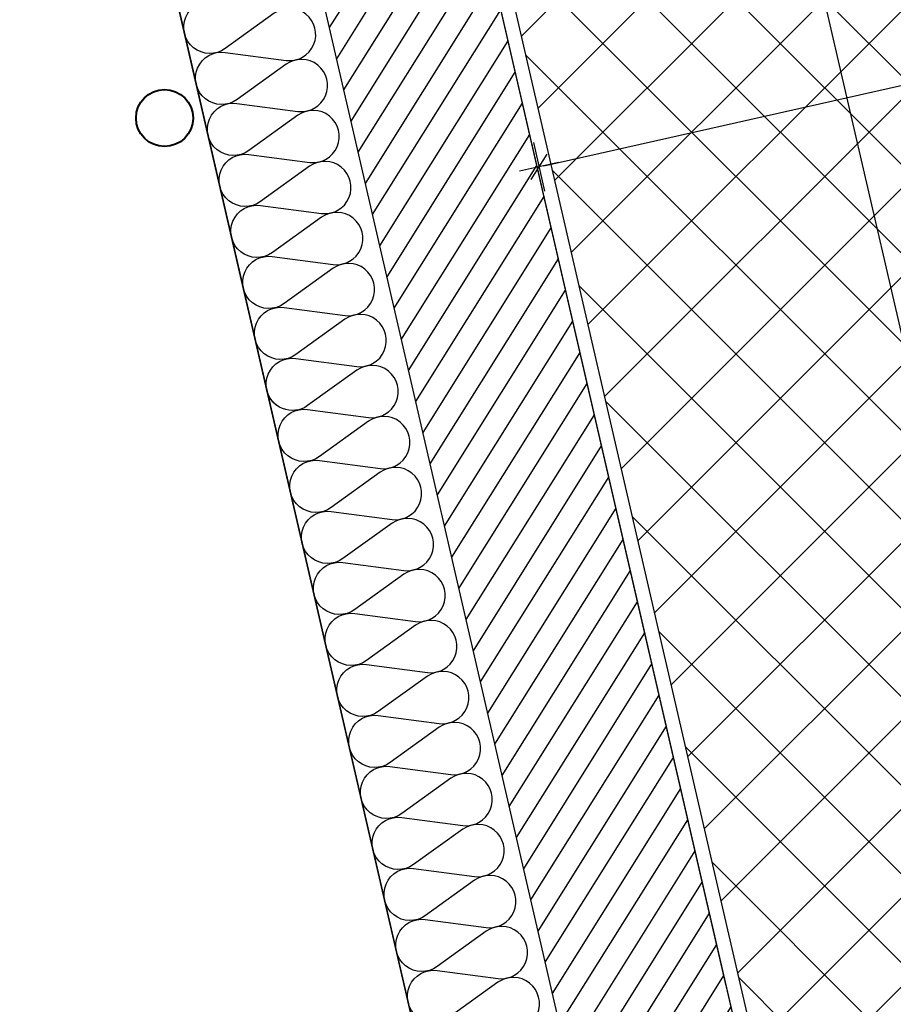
# Model space of a CAD drawing. Header units: centimetres. Extents: x -15121 to 17422, y -60492 to 0.
# Tile 101 of 256: x 960 to 1083, y -29747 to -29609. Entities that reach past the tile are written whole.
import ezdxf

# ---------------------------------------------------------------- set-up
doc = ezdxf.new("R2010")
doc.units = ezdxf.units.CM
doc.header["$LTSCALE"] = 60
for name, color, linetype in [('A-----SZ', 8, 'Continuous'), ('A-BUD-MA-MATERIALY', 8, 'Continuous'), ('A-SCI', 7, 'Continuous'), ('AIKA lampy restauracja wymiarowanie', 7, 'Continuous'), ('AIKA oprawy', 2, 'Continuous'), ('AIKA powierzchnie2', 2, 'Continuous'), ('AIKA sufity podwieszane', 8, 'Continuous'), ('AIKA TYNK2', 5, 'Continuous'), ('AIKA wymiarowanie ogólne rzut2', 7, 'Continuous'), ('AIKA ŚCIANA2', 8, 'Continuous')]:
    doc.layers.add(name, color=color, linetype=linetype)
doc.layers.add('IS_Pion1', color=7, linetype='Continuous', lineweight=5)
doc.styles.add('wymiar', font='txt.shx', dxfattribs={"width": 0.6})
doc.dimstyles.new('Dwudziestka', dxfattribs={"dimtxt": 7, "dimasz": 0.7, "dimexe": 5, "dimexo": 0, "dimgap": 2.5, "dimtad": 1, "dimtoh": 1, "dimdec": 3, "dimrnd": 0.5, "dimdsep": 46, "dimtxsty": 'wymiar', "dimblk": 'znacznik', "dimcen": 0, "dimdle": 5, "dimse1": 1, "dimse2": 1, "dimclrd": 256, "dimclre": 256, "dimclrt": 256, "dimadec": 0, "dimazin": 0, "dimtfac": 0.4, "dimtdec": 3, "dimtix": 1, "dimtofl": 0, "dimtmove": 2, "dimatfit": 3, "dimldrblk": 'znacznik', "dimfxl": 1, "dimtolj": 1, "dimarcsym": 0})

# ---------------------------------------------------------------- blocks, each defined once
blk = doc.blocks.new('SL podciągi restauracja')
at = {"layer": 'IS_Pion1', "color": 5, "lineweight": 40}
blk.add_circle((388.54, -27072.05, -66.51), 4, dxfattribs=at)
blk = doc.blocks.new('znacznik')
at = {"color": 0}
for points in [[(0, -5), (0, 5)], [(-4, 0), (4, 0)]]:
    blk.add_lwpolyline(points, dxfattribs=at)
at = {"color": 1}
blk.add_lwpolyline([(-2.12, -2.12), (2.12, 2.12)], dxfattribs=at)
blk = doc.blocks.new('*D5381')
at = {"layer": 'AIKA wymiarowanie ogólne rzut2', "lineweight": -2, "transparency": 16777216}
blk.add_line((1114.81, -29786), (1060.69, -29551.57), dxfattribs=at)
at = {"layer": 'Defpoints', "color": 0, "transparency": 16777216}
for p in [(1060.53, -29550.88), (1019.08, -29560.45), (1073.52, -29796.25)]:
    blk.add_point(p, dxfattribs=at)
at = {"layer": 'AIKA wymiarowanie ogólne rzut2', "linetype": 'ByBlock', "lineweight": -2, "transparency": 16777216, "xscale": 0.7, "yscale": 0.7, "zscale": 0.7}
for p, rotation in [((1060.53, -29550.88), 103.0000000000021), ((1114.97, -29786.68), 283.0000000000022)]:
    blk.add_blockref('znacznik', p, dxfattribs=dict(at, rotation=rotation))
at = {"layer": 'AIKA wymiarowanie ogólne rzut2', "transparency": 16777216, "insert": (1093.59, -29667.43), "char_height": 7, "attachment_point": 5, "rotation": 283, "style": 'wymiar'}
blk.add_mtext('\\A1;242', dxfattribs=at)
blk = doc.blocks.new('*D7140')
at = {"layer": 'AIKA lampy restauracja wymiarowanie', "lineweight": -2, "transparency": 16777216}
blk.add_line((1033.85, -29629.14), (1175.71, -29597.21), dxfattribs=at)
at = {"layer": 'Defpoints', "color": 0, "transparency": 16777216}
for p in [(1176.4, -29597.06), (1185.76, -29638.68), (1042.53, -29670.91)]:
    blk.add_point(p, dxfattribs=at)
at = {"layer": 'AIKA lampy restauracja wymiarowanie', "lineweight": -2, "transparency": 16777216, "xscale": 0.7, "yscale": 0.7, "zscale": 0.7}
for p, rotation in [((1176.4, -29597.06), 12.68186702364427), ((1033.17, -29629.29), 192.6818670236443)]:
    blk.add_blockref('znacznik', p, dxfattribs=dict(at, rotation=rotation))
at = {"layer": 'AIKA lampy restauracja wymiarowanie', "transparency": 16777216, "insert": (1103.46, -29607.32), "char_height": 7, "attachment_point": 5, "rotation": 12.6819, "style": 'wymiar'}
blk.add_mtext('\\A1;147', dxfattribs=at)

msp = doc.modelspace()

# ---------------------------------------------------------------- hatches: boundary and pattern name
at = {"layer": 'A-----SZ'}
h = msp.add_hatch(dxfattribs=at)
h.set_pattern_fill('ANSI31', color=256, scale=2)
h.set_pattern_definition([(45, (-35110.076, -2093.3616), (-4.4901281, 4.4901281), [])])
h.paths.add_polyline_path([(2430.4942, -29232.5492), (2442.1866, -29229.8498), (2447.8099, -29254.2071), (2436.1175, -29256.9065)])
h.paths.add_polyline_path([(1072.0212, -29798.6482), (1074.7206, -29810.3407), (1133.1828, -29796.8436), (1130.4834, -29785.1512)])
h.paths.add_polyline_path([(1226.946, -29762.881), (1229.6454, -29774.5734), (1676.8813, -29671.3209), (1674.1819, -29659.6285)])
h.paths.add_polyline_path([(1883.6714, -29611.264), (1886.3709, -29622.9564), (2480.7366, -29485.7363), (2478.0372, -29474.0439)])
h.paths.add_polyline_path([(2479.5335, -29444.9619), (2491.226, -29442.2625), (2470.0801, -29350.6697), (2458.3877, -29353.3691)])
edge = h.paths.add_edge_path()
edge.add_line((2458.3877, -29353.3691), (2478.4092, -29440.092))
h = msp.add_hatch(dxfattribs=at)
h.set_pattern_fill('ANSI31', color=256, angle=192.941373)
h.set_pattern_definition([(237.941373, (34511.9195, -42916.8703), (2.6908297, -1.6852479), [])])
h.paths.add_polyline_path([(1074.7233, -29810.3526), (1051.333, -29815.7275), (993.2983, -29564.352), (1016.6887, -29558.9771)])
at = {"layer": 'AIKA sufity podwieszane', "transparency": 33554610}
h = msp.add_hatch(dxfattribs=at)
h.set_pattern_fill('ANSI37', color=256, scale=2.771036)
h.set_pattern_definition([(45, (5073.432, 672.602), (-6.221154, 6.221154), []), (135, (5073.432, 672.602), (-6.221154, -6.221154), [])])
h.paths.add_polyline_path([(1617.3451, -29422.3321), (1569.6009, -29433.3547), (1575.2941, -29458.0143), (1537.2936, -29466.7874), (1531.6005, -29442.1278), (1019.0819, -29560.452), (1073.5192, -29796.246), (1134.4173, -29782.1865), (1138.0081, -29797.74), (1225.7014, -29777.4944), (1222.1115, -29761.9445), (1671.7832, -29658.1296)])

# ---------------------------------------------------------------- linework, layer by layer
at = {"layer": 'A-BUD-MA-MATERIALY'}
for points in [[(996.2707, -29662.6535, -0.75878438), (999.0509, -29656.1509), (1007.6072, -29657.2818, 1.47258809), (1005.943, -29650.6622), (999.0631, -29655.6155, -1.47258809), (997.399, -29648.9959), (1005.9553, -29650.1269, 1.47258809), (1004.2912, -29643.5073), (997.4113, -29648.4605, -1.47258809), (995.7472, -29641.841), (1004.3035, -29642.9719, 1.47258809), (1002.6393, -29636.3523), (995.7594, -29641.3056, -1.47258809), (994.0953, -29634.686), (1002.6516, -29635.817, 1.47258809), (1000.9875, -29629.1974), (994.1076, -29634.1507, -1.47258809), (992.4435, -29627.5311), (1000.9998, -29628.662, 1.47258809), (999.3356, -29622.0425), (992.4557, -29626.9957, -1.47258809), (990.7916, -29620.3761), (999.3479, -29621.5071, 1.47258809), (997.6838, -29614.8875), (990.8039, -29619.8408, -1.47258809), (989.1398, -29613.2212), (997.6961, -29614.3521, 1.47258809), (996.0319, -29607.7326), (989.152, -29612.6858, -1.47258809), (987.4879, -29606.0662)], [(1029.0812, -29750.2961, 1.47258809), (1027.4171, -29743.6766), (1020.5372, -29748.6298, -1.47258809), (1018.8731, -29742.0102), (1027.4293, -29743.1412, 1.47258809), (1025.7652, -29736.5216), (1018.8853, -29741.4749, -1.47258809), (1017.2212, -29734.8553), (1025.7775, -29735.9863, 1.47258809), (1024.1134, -29729.3667), (1017.2335, -29734.3199, -1.47258809), (1015.5694, -29727.7003), (1024.1256, -29728.8313, 1.47258809), (1022.4615, -29722.2117), (1015.5816, -29727.165, -1.47258809), (1013.9175, -29720.5454), (1022.4738, -29721.6764, 1.47258809), (1020.8097, -29715.0568), (1013.9298, -29720.01, -1.47258809), (1012.2657, -29713.3904), (1020.8219, -29714.5214, 1.47258809), (1019.1578, -29707.9018), (1012.2779, -29712.8551, -1.47258809), (1010.6138, -29706.2355), (1019.1701, -29707.3665, 1.47258809), (1017.506, -29700.7469), (1010.6261, -29705.7001, -1.47258809), (1008.962, -29699.0805), (1017.5182, -29700.2115, 1.47258809), (1015.8541, -29693.5919), (1008.9742, -29698.5452, -1.47258809), (1007.3101, -29691.9256), (1015.8664, -29693.0566, 1.47258809), (1014.2023, -29686.437), (1007.3224, -29691.3902, -1.47258809), (1005.6583, -29684.7706), (1014.2145, -29685.9016, 1.47258809), (1012.5504, -29679.282), (1005.6705, -29684.2353, -1.47258809), (1004.0064, -29677.6157), (1012.5627, -29678.7467, 1.47258809), (1010.8986, -29672.1271), (1004.0187, -29677.0803, -1.47258809), (1002.3546, -29670.4607), (1010.9108, -29671.5917, 1.47258809), (1009.2467, -29664.9721), (1002.3668, -29669.9254, -1.47258809), (1000.7027, -29663.3058), (1009.259, -29664.4368, 1.47258809), (1007.5949, -29657.8172), (1000.715, -29662.7704, -0.55167917), (994.9563, -29660.4418)]]:
    msp.add_lwpolyline(points, format="xyb", dxfattribs=at)
at = {"layer": 'A-SCI', "color": 4}
msp.add_line((1051.3695, -29815.8856), (984.3003, -29525.3772), dxfattribs=at)
for points in [[(1051.3357, -29815.7395), (1074.7206, -29810.3407), (1016.6832, -29558.9532), (2430.566, -29232.5326)], [(960.3139, -29510.3888), (1031.8483, -29820.2385), (1051.3357, -29815.7395)]]:
    msp.add_lwpolyline(points, dxfattribs=at)
at = {"layer": 'AIKA oprawy'}
msp.add_lwpolyline([(1059.4445, -29744.1726), (1016.6832, -29558.9532), (1065.4179, -29547.7019)], dxfattribs=at)
at = {"layer": 'AIKA powierzchnie2'}
msp.add_lwpolyline([(1617.3451, -29422.3321), (1671.7832, -29658.1296), (1222.1115, -29761.9445), (1225.7014, -29777.4944), (1138.0081, -29797.74), (1134.4173, -29782.1865), (1073.5192, -29796.246), (1019.0819, -29560.452), (1531.6005, -29442.1278), (1537.2936, -29466.7874), (1575.2941, -29458.0143), (1569.6009, -29433.3547)], close=True, dxfattribs=at)
at = {"layer": 'AIKA sufity podwieszane', "transparency": 33554610}
msp.add_lwpolyline([(1617.3451, -29422.3321), (1671.7832, -29658.1296), (1222.1115, -29761.9445), (1225.7014, -29777.4944), (1138.0081, -29797.74), (1134.4173, -29782.1865), (1073.5192, -29796.246), (1019.0819, -29560.452), (1531.6005, -29442.1278), (1537.2936, -29466.7874), (1575.2941, -29458.0143), (1569.6009, -29433.3547)], close=True, dxfattribs=at)
at = {"layer": 'AIKA TYNK2'}
for points in [[(1031.8483, -29820.2385), (960.3139, -29510.3888), (1613.1418, -29359.6716), (1616.5161, -29374.2872), (2400.884, -29193.2016), (2397.5097, -29178.586), (2459.8694, -29164.1892), (2461.5807, -29171.6017), (2617.0511, -29171.6017), (2617.0511, -29187.6017), (2615.0511, -29187.6017)], [(1073.52, -29796.2496), (1019.0819, -29560.452), (1531.6005, -29442.1278)]]:
    msp.add_lwpolyline(points, dxfattribs=at)
at = {"layer": 'AIKA ŚCIANA2'}
msp.add_line((1289.0989, -30738.9153), (1016.6832, -29558.9532), dxfattribs=at)
msp.add_line((1289.0989, -30738.9153), (1016.6832, -29558.9532), dxfattribs=at)
msp.add_lwpolyline([(1891.2596, -30599.8956), (1289.0989, -30738.9153), (1016.6832, -29558.9532), (2434.5985, -29231.6017), (3265.0511, -29231.6017), (3265.0511, -30391.6017), (3257.0511, -30391.6017), (3257.0511, -30407.6017), (2734.6181, -30407.6017), (2730.4905, -30389.723), (2691.5157, -30398.721), (2695.1149, -30414.311), (1930.2344, -30590.8975)], dxfattribs=at)

# ---------------------------------------------------------------- block references
msp.add_blockref('SL podciągi restauracja', (592.0924, -2550.3843), dxfattribs=at)

# ---------------------------------------------------------------- dimensions: what is measured, and where the dimension line sits
at = {"layer": 'AIKA lampy restauracja wymiarowanie', "color": 2}
dim = msp.add_aligned_dim(p1=(1042.5305, -29670.9102), p2=(1185.761, -29638.6794), distance=42.6598, dimstyle='Dwudziestka', dxfattribs=at)
dim.commit()
dim.dimension.update_dxf_attribs({"geometry": '*D7140', "text_midpoint": (1103.4631, -29607.322)})
at = {"layer": 'AIKA wymiarowanie ogólne rzut2'}
dim = msp.add_linear_dim(base=(1060.5287, -29550.8833), p1=(1073.52, -29796.2496), p2=(1019.0819, -29560.452), angle=283, dimstyle='Dwudziestka', dxfattribs=at)
dim.commit()
dim.dimension.update_dxf_attribs({"geometry": '*D5381', "text_midpoint": (1093.594, -29667.4323)})

doc.saveas('drawing.dxf')
